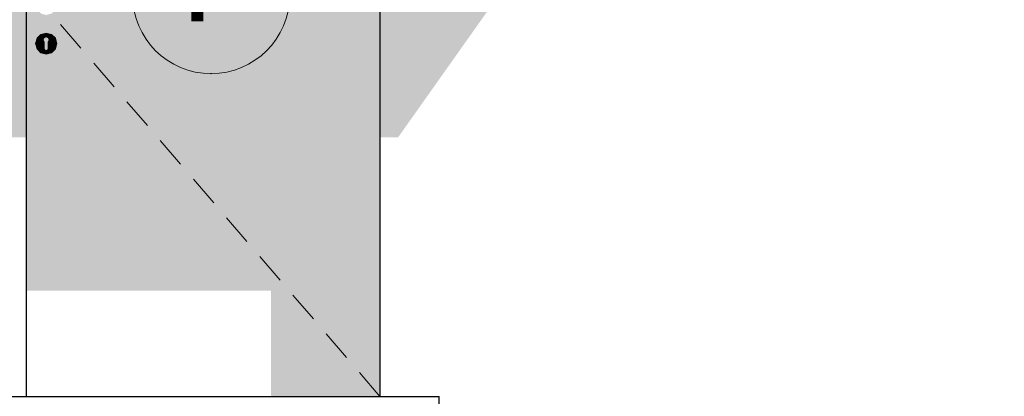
# Model space of a CAD drawing. Header units: millimetres. Extents: x -1815455 to -1797936, y -2993 to 6528.
# Tile 19 of 33: x -1805415 to -1802906, y 500 to 1461. Entities that reach past the tile are written whole.
import ezdxf
from ezdxf.enums import TextEntityAlignment as Align

# ---------------------------------------------------------------- set-up
doc = ezdxf.new("R2010")
doc.units = ezdxf.units.MM
doc.header["$MEASUREMENT"] = 0
doc.linetypes.add('Wipeout_Contour', pattern=[1000, 0, -1000])
for name, color, linetype in [('4 - PRVKY KLEMPÍŘSKÉ.3D', 7, 'Continuous'), ('4 - STŘEŠNÍ KRYTINA.3D', 7, 'Continuous'), ('4 - ZDIVO - SCHODIŠTĚ.3D', 7, 'Continuous'), ('4 - ZDIVO - STĚNY NOSNÉ.3D', 7, 'Continuous'), ('Nové_2 - TEXT HLAVNÍ NS.2D', 7, 'Continuous'), ('Nové_4 - ZDIVO - STĚNY NENOSNÉ.3D', 7, 'Continuous'), ('Nové_Otvory – Dveře', 7, 'Continuous'), ('Nové_Výplně - Povrchové', 7, 'Continuous'), ('Výplně - Povrchové', 7, 'Continuous')]:
    doc.layers.add(name, color=color, linetype=linetype)
doc.styles.add('GENEROVANÝ_STYL_2', font='Arial Bold.ttf')

# ---------------------------------------------------------------- blocks, each defined once
blk = doc.blocks.new('Řez_6', base_point=(-1118812.4, 0))
at = {"color": 254, "linetype": 'Wipeout_Contour', "lineweight": 0, "ltscale": 14411413.65277469}
blk.add_wipeout([(-1804346.5, 500), (-1804346.5, 0), (-1800896.5, 0), (-1800896.5, 26), (-1800046.5, 26), (-1800046.5, 480), (-1800416.5, 480), (-1800416.5, 500)], dxfattribs=at).dxf.layer = 'Výplně - Povrchové'
blk = doc.blocks.new('Řez_14', base_point=(-1118812.4, 0))
at = {"color": 254, "linetype": 'Wipeout_Contour', "lineweight": 0, "ltscale": 7207904.569284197}
blk.add_wipeout([(-1800555, 500), (-1800525.9, 500), (-1803403.1, 4654.8), (-1803408.5, 4620.5)], dxfattribs=at).dxf.layer = 'Výplně - Povrchové'
at = {"color": 254, "linetype": 'Wipeout_Contour', "lineweight": 0, "ltscale": 9011063.733366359}
blk.add_wipeout([(-1803389.5, 4740.6), (-1800459.5, 509.6), (-1800432.4, 528.4), (-1803381.6, 4787.1), (-1803382.2, 4786.6)], dxfattribs=at).dxf.layer = 'Výplně - Povrchové'
at = {"color": 254, "linetype": 'Wipeout_Contour', "lineweight": 0, "ltscale": 9008264.182878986}
blk.add_wipeout([(-1800525.9, 500), (-1800473.3, 500), (-1800459.5, 509.6), (-1803389.5, 4740.6), (-1803403.1, 4654.8)], dxfattribs=at).dxf.layer = 'Výplně - Povrchové'
at = {"color": 254, "linetype": 'Wipeout_Contour', "lineweight": 0, "ltscale": 9011543.997453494}
blk.add_wipeout([(-1800652.4, 500), (-1800555, 500), (-1803408.5, 4620.5), (-1803412.4, 4596.1), (-1803498.3, 4609.7)], dxfattribs=at).dxf.layer = 'Výplně - Povrchové'
blk = doc.blocks.new('Řez_16', base_point=(-1118812.4, 0))
at = {"layer": 'Nové_4 - ZDIVO - STĚNY NENOSNÉ.3D', "linetype": 'Continuous', "lineweight": 0, "true_color": 0x000000}
blk.add_hatch(color=18, dxfattribs=at).paths.add_polyline_path([(-1812629.9, 1572.8), (-1812591.5, 1570.8), (-1812591.5, 1565.1), (-1812594.4, 1560.9), (-1812594.4, 1540.9), (-1812591.5, 1540.9), (-1812591.5, 1160.9), (-1810827.5, 1160.9), (-1810827.5, 2600), (-1809927.5, 2600), (-1809927.5, 1160.9), (-1805397.5, 1160.9), (-1805397.5, 2600), (-1804497.5, 2600), (-1804497.5, 1160.9), (-1804450.7, 1160.9), (-1803397.8, 2650), (-1811541.4, 2650), (-1811541.4, 3030), (-1811541.5, 3030), (-1811541.5, 3050), (-1811541.4, 3050), (-1811541.4, 3060), (-1811577, 3061.9), (-1811576.5, 3071.8), (-1812629.4, 1582.8)])
blk = doc.blocks.new('Řez_17', base_point=(-1118812.4, 0))
at = {"layer": 'Nové_Otvory – Dveře', "color": 7, "linetype": 'Continuous', "lineweight": 30}
for p, q in [((-1805397.5, 500), (-1805397.5, 2600)), ((-1804497.5, 2600), (-1804497.5, 500))]:
    blk.add_line(p, q, dxfattribs=at)
at = {"layer": 'Nové_Otvory – Dveře', "color": 5, "linetype": 'Continuous', "lineweight": 0, "true_color": 0x1c1cff}
for p, q in [((-1805174.3, 1289.6), (-1805226.4, 1350.4)), ((-1805089.7, 1190.9), (-1805141.8, 1251.7)), ((-1805005.1, 1092.2), (-1805057.2, 1153)), ((-1804920.5, 993.5), (-1804972.6, 1054.3)), ((-1804835.9, 894.8), (-1804888, 955.6)), ((-1804751.3, 796.1), (-1804803.4, 856.9)), ((-1804666.7, 697.4), (-1804718.8, 758.1)), ((-1804582.1, 598.7), (-1804634.2, 659.4)), ((-1804497.5, 500), (-1804549.6, 560.7))]:
    blk.add_line(p, q, dxfattribs=at)
at = {"color": 254, "linetype": 'Wipeout_Contour', "lineweight": 0, "ltscale": 10832026.01429623}
blk.add_wipeout([(-1805340, 1409.7), (-1805342.5, 1404.4), (-1805342.5, 1402.9), (-1805324.2, 1413.4), (-1805334, 1423.3), (-1805340.8, 1411.6)], dxfattribs=at).dxf.layer = 'Nové_Výplně - Povrchové'
at = {"layer": 'Nové_Otvory – Dveře', "linetype": 'Continuous', "lineweight": 0, "true_color": 0x000000}
blk.add_hatch(color=18, dxfattribs=at).paths.add_polyline_path([(-1805340, 1409.7), (-1805342.5, 1404.4), (-1805342.5, 1402.9), (-1805324.2, 1413.4), (-1805334, 1423.3), (-1805340.8, 1411.6)])
at = {"color": 254, "linetype": 'Wipeout_Contour', "lineweight": 0, "ltscale": 7221331.789632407}
blk.add_wipeout([(-1805342.5, 1400), (-1805320.6, 1400), (-1805324.2, 1413.4), (-1805342.5, 1402.9)], dxfattribs=at).dxf.layer = 'Nové_Výplně - Povrchové'
at = {"layer": 'Nové_Otvory – Dveře', "linetype": 'Continuous', "lineweight": 0, "true_color": 0x000000}
blk.add_hatch(color=18, dxfattribs=at).paths.add_polyline_path([(-1805342.5, 1400), (-1805320.6, 1400), (-1805324.2, 1413.4), (-1805342.5, 1402.9)])
at = {"color": 254, "linetype": 'Wipeout_Contour', "lineweight": 0, "ltscale": 7221318.563215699}
blk.add_wipeout([(-1805324.1, 1413.5), (-1805334, 1423.4), (-1805334, 1423.3), (-1805324.2, 1413.4)], dxfattribs=at).dxf.layer = 'Nové_Výplně - Povrchové'
at = {"color": 254, "linetype": 'Wipeout_Contour', "lineweight": 0, "ltscale": 10832060.14736627}
blk.add_wipeout([(-1805334, 1376.7), (-1805342.5, 1391.3), (-1805342.5, 1387.5), (-1805344, 1384), (-1805347.5, 1382.5), (-1805347.5, 1373.1)], dxfattribs=at).dxf.layer = 'Nové_Výplně - Povrchové'
at = {"layer": 'Nové_Otvory – Dveře', "linetype": 'Continuous', "lineweight": 0, "true_color": 0x000000}
for points in [[(-1805324.1, 1413.5), (-1805334, 1423.4), (-1805334, 1423.3), (-1805324.2, 1413.4)], [(-1805334, 1376.7), (-1805342.5, 1391.3), (-1805342.5, 1387.5), (-1805344, 1384), (-1805347.5, 1382.5), (-1805347.5, 1373.1)]]:
    blk.add_hatch(color=18, dxfattribs=at).paths.add_polyline_path(points)
at = {"color": 254, "linetype": 'Wipeout_Contour', "lineweight": 0, "ltscale": 9026714.10020221}
blk.add_wipeout([(-1805342.1, 1415.1), (-1805340.8, 1411.6), (-1805334, 1423.3), (-1805347.5, 1426.9), (-1805347.5, 1417.4)], dxfattribs=at).dxf.layer = 'Nové_Výplně - Povrchové'
at = {"color": 254, "linetype": 'Wipeout_Contour', "lineweight": 0, "ltscale": 7221344.816855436}
blk.add_wipeout([(-1805342.5, 1391.3), (-1805334, 1376.7), (-1805324.2, 1386.5), (-1805342.5, 1397.1)], dxfattribs=at).dxf.layer = 'Nové_Výplně - Povrchové'
at = {"layer": 'Nové_Otvory – Dveře', "linetype": 'Continuous', "lineweight": 0, "true_color": 0x000000}
for points in [[(-1805342.1, 1415.1), (-1805340.8, 1411.6), (-1805334, 1423.3), (-1805347.5, 1426.9), (-1805347.5, 1417.4)], [(-1805342.5, 1391.3), (-1805334, 1376.7), (-1805324.2, 1386.5), (-1805342.5, 1397.1)]]:
    blk.add_hatch(color=18, dxfattribs=at).paths.add_polyline_path(points)
at = {"color": 254, "linetype": 'Wipeout_Contour', "lineweight": 0, "ltscale": 7221331.765512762}
blk.add_wipeout([(-1805342.5, 1397.1), (-1805324.2, 1386.5), (-1805320.6, 1400), (-1805342.5, 1400)], dxfattribs=at).dxf.layer = 'Nové_Výplně - Povrchové'
at = {"layer": 'Nové_Otvory – Dveře', "linetype": 'Continuous', "lineweight": 0, "true_color": 0x000000}
blk.add_hatch(color=18, dxfattribs=at).paths.add_polyline_path([(-1805342.5, 1397.1), (-1805324.2, 1386.5), (-1805320.6, 1400), (-1805342.5, 1400)])
at = {"color": 254, "linetype": 'Wipeout_Contour', "lineweight": 0, "ltscale": 7221291.576791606}
blk.add_wipeout([(-1805320.5, 1400), (-1805324.1, 1413.5), (-1805324.2, 1413.4), (-1805320.6, 1400)], dxfattribs=at).dxf.layer = 'Nové_Výplně - Povrchové'
at = {"color": 254, "linetype": 'Wipeout_Contour', "lineweight": 0, "ltscale": 10832116.10569888}
blk.add_wipeout([(-1805347.5, 1373.1), (-1805347.5, 1382.5), (-1805351, 1384), (-1805352.5, 1387.5), (-1805352.5, 1391.3), (-1805360.9, 1376.7)], dxfattribs=at).dxf.layer = 'Nové_Výplně - Povrchové'
at = {"layer": 'Nové_Otvory – Dveře', "linetype": 'Continuous', "lineweight": 0, "true_color": 0x000000}
for points in [[(-1805320.5, 1400), (-1805324.1, 1413.5), (-1805324.2, 1413.4), (-1805320.6, 1400)], [(-1805347.5, 1373.1), (-1805347.5, 1382.5), (-1805351, 1384), (-1805352.5, 1387.5), (-1805352.5, 1391.3), (-1805360.9, 1376.7)]]:
    blk.add_hatch(color=18, dxfattribs=at).paths.add_polyline_path(points)
at = {"color": 254, "linetype": 'Wipeout_Contour', "lineweight": 0, "ltscale": 7221365.26315279}
blk.add_wipeout([(-1805334, 1423.4), (-1805347.5, 1427), (-1805347.5, 1426.9), (-1805334, 1423.3)], dxfattribs=at).dxf.layer = 'Nové_Výplně - Povrchové'
at = {"color": 254, "linetype": 'Wipeout_Contour', "lineweight": 0, "ltscale": 7221365.107165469}
blk.add_wipeout([(-1805347.5, 1373), (-1805334, 1376.6), (-1805334, 1376.7), (-1805347.5, 1373.1)], dxfattribs=at).dxf.layer = 'Nové_Výplně - Povrchové'
at = {"layer": 'Nové_Otvory – Dveře', "linetype": 'Continuous', "lineweight": 0, "true_color": 0x000000}
for points in [[(-1805334, 1423.4), (-1805347.5, 1427), (-1805347.5, 1426.9), (-1805334, 1423.3)], [(-1805347.5, 1373), (-1805334, 1376.6), (-1805334, 1376.7), (-1805347.5, 1373.1)]]:
    blk.add_hatch(color=18, dxfattribs=at).paths.add_polyline_path(points)
at = {"color": 254, "linetype": 'Wipeout_Contour', "lineweight": 0, "ltscale": 9026766.392464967}
blk.add_wipeout([(-1805352.9, 1415.1), (-1805347.5, 1417.4), (-1805347.5, 1426.9), (-1805360.9, 1423.3), (-1805354.2, 1411.6)], dxfattribs=at).dxf.layer = 'Nové_Výplně - Povrchové'
at = {"color": 254, "linetype": 'Wipeout_Contour', "lineweight": 0, "ltscale": 7221318.449025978}
blk.add_wipeout([(-1805334, 1376.6), (-1805324.1, 1386.5), (-1805324.2, 1386.5), (-1805334, 1376.7)], dxfattribs=at).dxf.layer = 'Nové_Výplně - Povrchové'
at = {"layer": 'Nové_Otvory – Dveře', "linetype": 'Continuous', "lineweight": 0, "true_color": 0x000000}
for points in [[(-1805352.9, 1415.1), (-1805347.5, 1417.4), (-1805347.5, 1426.9), (-1805360.9, 1423.3), (-1805354.2, 1411.6)], [(-1805334, 1376.6), (-1805324.1, 1386.5), (-1805324.2, 1386.5), (-1805334, 1376.7)]]:
    blk.add_hatch(color=18, dxfattribs=at).paths.add_polyline_path(points)
at = {"color": 254, "linetype": 'Wipeout_Contour', "lineweight": 0, "ltscale": 7221419.170543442}
blk.add_wipeout([(-1805347.5, 1427), (-1805361, 1423.4), (-1805360.9, 1423.3), (-1805347.5, 1426.9)], dxfattribs=at).dxf.layer = 'Nové_Výplně - Povrchové'
at = {"color": 254, "linetype": 'Wipeout_Contour', "lineweight": 0, "ltscale": 7221291.534998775}
blk.add_wipeout([(-1805324.1, 1386.5), (-1805320.5, 1400), (-1805320.6, 1400), (-1805324.2, 1386.5)], dxfattribs=at).dxf.layer = 'Nové_Výplně - Povrchové'
at = {"layer": 'Nové_Otvory – Dveře', "linetype": 'Continuous', "lineweight": 0, "true_color": 0x000000}
for points in [[(-1805347.5, 1427), (-1805361, 1423.4), (-1805360.9, 1423.3), (-1805347.5, 1426.9)], [(-1805324.1, 1386.5), (-1805320.5, 1400), (-1805320.6, 1400), (-1805324.2, 1386.5)]]:
    blk.add_hatch(color=18, dxfattribs=at).paths.add_polyline_path(points)
at = {"layer": 'Nové_Otvory – Dveře', "color": 5, "linetype": 'Continuous', "lineweight": 0, "true_color": 0x1c1cff}
blk.add_line((-1805258.9, 1388.3), (-1805311, 1449.1), dxfattribs=at)
at = {"layer": 'Nové_Otvory – Dveře', "color": 181, "linetype": 'Continuous', "lineweight": 0, "true_color": 0x9e3eff}
for p, q in [((-1805320.5, 1400), (-1805324.1, 1413.5)), ((-1805324.1, 1386.5), (-1805320.5, 1400))]:
    blk.add_line(p, q, dxfattribs=at)
at = {"color": 254, "linetype": 'Wipeout_Contour', "lineweight": 0, "ltscale": 10832150.50107107}
blk.add_wipeout([(-1805355, 1409.7), (-1805354.2, 1411.6), (-1805360.9, 1423.3), (-1805370.8, 1413.4), (-1805352.5, 1402.9), (-1805352.5, 1404.4)], dxfattribs=at).dxf.layer = 'Nové_Výplně - Povrchové'
at = {"layer": 'Nové_Otvory – Dveře', "linetype": 'Continuous', "lineweight": 0, "true_color": 0x000000}
blk.add_hatch(color=18, dxfattribs=at).paths.add_polyline_path([(-1805355, 1409.7), (-1805354.2, 1411.6), (-1805360.9, 1423.3), (-1805370.8, 1413.4), (-1805352.5, 1402.9), (-1805352.5, 1404.4)])
at = {"color": 254, "linetype": 'Wipeout_Contour', "lineweight": 0, "ltscale": 7221465.828078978}
blk.add_wipeout([(-1805361, 1423.4), (-1805370.9, 1413.5), (-1805370.8, 1413.4), (-1805360.9, 1423.3)], dxfattribs=at).dxf.layer = 'Nové_Výplně - Povrchové'
at = {"color": 254, "linetype": 'Wipeout_Contour', "lineweight": 0, "ltscale": 7221439.385299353}
blk.add_wipeout([(-1805352.5, 1397.1), (-1805370.8, 1386.5), (-1805360.9, 1376.7), (-1805352.5, 1391.3)], dxfattribs=at).dxf.layer = 'Nové_Výplně - Povrchové'
at = {"layer": 'Nové_Otvory – Dveře', "linetype": 'Continuous', "lineweight": 0, "true_color": 0x000000}
for points in [[(-1805361, 1423.4), (-1805370.9, 1413.5), (-1805370.8, 1413.4), (-1805360.9, 1423.3)], [(-1805352.5, 1397.1), (-1805370.8, 1386.5), (-1805360.9, 1376.7), (-1805352.5, 1391.3)]]:
    blk.add_hatch(color=18, dxfattribs=at).paths.add_polyline_path(points)
at = {"color": 254, "linetype": 'Wipeout_Contour', "lineweight": 0, "ltscale": 7221452.510877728}
blk.add_wipeout([(-1805374.4, 1400), (-1805352.5, 1400), (-1805352.5, 1402.9), (-1805370.8, 1413.4)], dxfattribs=at).dxf.layer = 'Nové_Výplně - Povrchové'
at = {"color": 254, "linetype": 'Wipeout_Contour', "lineweight": 0, "ltscale": 7221419.014557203}
blk.add_wipeout([(-1805361, 1376.6), (-1805347.5, 1373), (-1805347.5, 1373.1), (-1805360.9, 1376.7)], dxfattribs=at).dxf.layer = 'Nové_Výplně - Povrchové'
at = {"layer": 'Nové_Otvory – Dveře', "linetype": 'Continuous', "lineweight": 0, "true_color": 0x000000}
for points in [[(-1805374.4, 1400), (-1805352.5, 1400), (-1805352.5, 1402.9), (-1805370.8, 1413.4)], [(-1805361, 1376.6), (-1805347.5, 1373), (-1805347.5, 1373.1), (-1805360.9, 1376.7)]]:
    blk.add_hatch(color=18, dxfattribs=at).paths.add_polyline_path(points)
at = {"color": 254, "linetype": 'Wipeout_Contour', "lineweight": 0, "ltscale": 7221452.486758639}
blk.add_wipeout([(-1805374.4, 1400), (-1805370.8, 1386.5), (-1805352.5, 1397.1), (-1805352.5, 1400)], dxfattribs=at).dxf.layer = 'Nové_Výplně - Povrchové'
at = {"layer": 'Nové_Otvory – Dveře', "linetype": 'Continuous', "lineweight": 0, "true_color": 0x000000}
blk.add_hatch(color=18, dxfattribs=at).paths.add_polyline_path([(-1805374.4, 1400), (-1805370.8, 1386.5), (-1805352.5, 1397.1), (-1805352.5, 1400)])
at = {"color": 254, "linetype": 'Wipeout_Contour', "lineweight": 0, "ltscale": 7221492.741502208}
blk.add_wipeout([(-1805370.9, 1413.5), (-1805374.5, 1400), (-1805374.4, 1400), (-1805370.8, 1413.4)], dxfattribs=at).dxf.layer = 'Nové_Výplně - Povrchové'
at = {"color": 254, "linetype": 'Wipeout_Contour', "lineweight": 0, "ltscale": 7221465.71389142}
blk.add_wipeout([(-1805370.9, 1386.5), (-1805361, 1376.6), (-1805360.9, 1376.7), (-1805370.8, 1386.5)], dxfattribs=at).dxf.layer = 'Nové_Výplně - Povrchové'
at = {"layer": 'Nové_Otvory – Dveře', "linetype": 'Continuous', "lineweight": 0, "true_color": 0x000000}
for points in [[(-1805370.9, 1413.5), (-1805374.5, 1400), (-1805374.4, 1400), (-1805370.8, 1413.4)], [(-1805370.9, 1386.5), (-1805361, 1376.6), (-1805360.9, 1376.7), (-1805370.8, 1386.5)]]:
    blk.add_hatch(color=18, dxfattribs=at).paths.add_polyline_path(points)
at = {"color": 254, "linetype": 'Wipeout_Contour', "lineweight": 0, "ltscale": 21664176.41617885}
blk.add_wipeout([(-1805355, 1409.7), (-1805352.5, 1404.4), (-1805352.5, 1387.5), (-1805351, 1384), (-1805347.5, 1382.5), (-1805344, 1384), (-1805342.5, 1387.5), (-1805342.5, 1404.4), (-1805340, 1409.7), (-1805342.1, 1415.1), (-1805347.5, 1417.4), (-1805352.9, 1415.1)], dxfattribs=at).dxf.layer = 'Nové_Výplně - Povrchové'
at = {"color": 254, "linetype": 'Wipeout_Contour', "lineweight": 0, "ltscale": 7221492.699710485}
blk.add_wipeout([(-1805374.4, 1400), (-1805374.5, 1400), (-1805370.9, 1386.5), (-1805370.8, 1386.5)], dxfattribs=at).dxf.layer = 'Nové_Výplně - Povrchové'
at = {"layer": 'Nové_Otvory – Dveře', "linetype": 'Continuous', "lineweight": 0, "true_color": 0x000000}
h = blk.add_hatch(color=18, dxfattribs=at)
h.paths.add_polyline_path([(-1804497.5, 2600), (-1805397.5, 2600), (-1805397.5, 769.2), (-1804774.5, 769.2), (-1804774.5, 500), (-1804497.5, 500)])
h.paths.add_polyline_path([(-1805370.9, 1386.5), (-1805374.5, 1400), (-1805370.9, 1413.5), (-1805361, 1423.4), (-1805347.5, 1427), (-1805334, 1423.4), (-1805324.1, 1413.5), (-1805320.5, 1400), (-1805324.1, 1386.5), (-1805334, 1376.6), (-1805347.5, 1373), (-1805361, 1376.6)], flags=0)
h.paths.add_polyline_path([(-1805370.9, 1486.5), (-1805374.5, 1500), (-1805370.9, 1513.5), (-1805361, 1523.4), (-1805347.5, 1527), (-1805336, 1523.9), (-1805330.7, 1527), (-1805244.5, 1527), (-1805238.7, 1525.4), (-1805234.1, 1520.8), (-1805232.4, 1514.5), (-1805234.1, 1508.2), (-1805238.7, 1503.6), (-1805244.5, 1502), (-1805321, 1502), (-1805320.5, 1500), (-1805324.1, 1486.5), (-1805334, 1476.6), (-1805347.5, 1473), (-1805361, 1476.6)], flags=0)
for points in [[(-1805355, 1409.7), (-1805352.5, 1404.4), (-1805352.5, 1387.5), (-1805351, 1384), (-1805347.5, 1382.5), (-1805344, 1384), (-1805342.5, 1387.5), (-1805342.5, 1404.4), (-1805340, 1409.7), (-1805342.1, 1415.1), (-1805347.5, 1417.4), (-1805352.9, 1415.1)], [(-1805374.4, 1400), (-1805374.5, 1400), (-1805370.9, 1386.5), (-1805370.8, 1386.5)]]:
    blk.add_hatch(color=18, dxfattribs=at).paths.add_polyline_path(points)
at = {"layer": 'Nové_Otvory – Dveře', "color": 181, "linetype": 'Continuous', "lineweight": 0, "true_color": 0x9e3eff}
for p, q in [((-1805370.9, 1413.5), (-1805374.5, 1400)), ((-1805361, 1423.4), (-1805370.9, 1413.5)), ((-1805347.5, 1427), (-1805361, 1423.4)), ((-1805354.2, 1411.6), (-1805355, 1409.7)), ((-1805352.5, 1404.4), (-1805355, 1409.7)), ((-1805354.2, 1411.6), (-1805352.9, 1415.1)), ((-1805352.9, 1415.1), (-1805347.5, 1417.4)), ((-1805334, 1423.4), (-1805347.5, 1427)), ((-1805347.5, 1417.4), (-1805342.1, 1415.1)), ((-1805340, 1409.7), (-1805342.5, 1404.4)), ((-1805340.8, 1411.6), (-1805342.1, 1415.1)), ((-1805340.8, 1411.6), (-1805340, 1409.7)), ((-1805324.1, 1413.5), (-1805334, 1423.4)), ((-1805374.5, 1400), (-1805370.9, 1386.5)), ((-1805370.9, 1386.5), (-1805361, 1376.6)), ((-1805352.5, 1402.9), (-1805352.5, 1404.4)), ((-1805352.5, 1402.9), (-1805352.5, 1400)), ((-1805352.5, 1400), (-1805352.5, 1397.1)), ((-1805352.5, 1397.1), (-1805352.5, 1391.3)), ((-1805352.5, 1391.3), (-1805352.5, 1387.5)), ((-1805351, 1384), (-1805352.5, 1387.5)), ((-1805347.5, 1382.5), (-1805351, 1384)), ((-1805344, 1384), (-1805347.5, 1382.5)), ((-1805342.5, 1387.5), (-1805344, 1384)), ((-1805342.5, 1404.4), (-1805342.5, 1402.9)), ((-1805342.5, 1402.9), (-1805342.5, 1400)), ((-1805342.5, 1400), (-1805342.5, 1397.1)), ((-1805342.5, 1397.1), (-1805342.5, 1391.3)), ((-1805342.5, 1391.3), (-1805342.5, 1387.5)), ((-1805334, 1376.6), (-1805324.1, 1386.5)), ((-1805361, 1376.6), (-1805347.5, 1373)), ((-1805347.5, 1373), (-1805334, 1376.6))]:
    blk.add_line(p, q, dxfattribs=at)
blk = doc.blocks.new('Řez_44', base_point=(-1118812.4, 0))
at = {"color": 254, "linetype": 'Wipeout_Contour', "lineweight": 0, "ltscale": 7219786.178029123}
blk.add_wipeout([(-1805546.5, 500), (-1805546.5, 250), (-1804346.5, 250), (-1804346.5, 500)], dxfattribs=at).dxf.layer = 'Výplně - Povrchové'
at = {"layer": '4 - ZDIVO - SCHODIŠTĚ.3D', "color": 7, "linetype": 'Continuous', "lineweight": 30}
blk.add_line((-1805546.5, 500), (-1804346.5, 500), dxfattribs=at)
at = {"color": 254, "linetype": 'Wipeout_Contour', "lineweight": 0, "ltscale": 7219786.039517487}
blk.add_wipeout([(-1805546.5, 250), (-1805546.5, 0), (-1804346.5, 0), (-1804346.5, 250)], dxfattribs=at).dxf.layer = 'Výplně - Povrchové'
at = {"layer": '4 - ZDIVO - SCHODIŠTĚ.3D', "color": 7, "linetype": 'Continuous', "lineweight": 30}
for p, q in [((-1805546.5, 500), (-1805546.5, 250)), ((-1804346.5, 250), (-1804346.5, 500)), ((-1805546.5, 250), (-1804346.5, 250)), ((-1805546.5, 0), (-1805546.5, 250)), ((-1804346.5, 0), (-1804346.5, 250))]:
    blk.add_line(p, q, dxfattribs=at)
blk = doc.blocks.new('Řez_133', base_point=(-1118812.4, 0))
at = {"color": 254, "linetype": 'Wipeout_Contour', "lineweight": 0, "ltscale": 9008535.138560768}
blk.add_wipeout([(-1803368.8, 4788.6), (-1800492.6, 634.8), (-1800655.7, 917.3), (-1800652.8, 918.9), (-1803351.5, 4816.2)], dxfattribs=at).dxf.layer = 'Výplně - Povrchové'
blk = doc.blocks.new('Řez_134', base_point=(-1118812.4, 0))
at = {"color": 254, "linetype": 'Wipeout_Contour', "lineweight": 0, "ltscale": 9009017.97407234}
blk.add_wipeout([(-1803374.1, 5078.3), (-1800977.2, 1387.4), (-1800652.8, 918.9), (-1800641.5, 925.5), (-1803356.6, 5106.3)], dxfattribs=at).dxf.layer = 'Výplně - Povrchové'
blk = doc.blocks.new('Řez_135', base_point=(-1118812.4, 0))
at = {"color": 254, "linetype": 'Wipeout_Contour', "lineweight": 0, "ltscale": 7208010.571539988}
blk.add_wipeout([(-1803356.4, 5106.3), (-1803356.5, 5106.2), (-1800641.5, 925.5), (-1800641.3, 925.6)], dxfattribs=at).dxf.layer = 'Výplně - Povrchové'
blk = doc.blocks.new('Řez_136', base_point=(-1118812.4, 0))
at = {"color": 254, "linetype": 'Wipeout_Contour', "lineweight": 0, "ltscale": 9009061.123092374}
blk.add_wipeout([(-1803366, 5394.3), (-1803383.7, 5365.7), (-1801021.4, 1510.9), (-1800641.3, 925.6), (-1800631.2, 931.5)], dxfattribs=at).dxf.layer = 'Výplně - Povrchové'
blk = doc.blocks.new('Řez_138', base_point=(-1118812.4, 0))
at = {"color": 254, "linetype": 'Wipeout_Contour', "lineweight": 0, "ltscale": 9009006.51946082}
blk.add_wipeout([(-1803376.8, 5650.1), (-1800999.2, 1532), (-1800631.2, 931.5), (-1800621.2, 937.2), (-1803358.9, 5679.2)], dxfattribs=at).dxf.layer = 'Výplně - Povrchové'
blk = doc.blocks.new('Popiska_10', base_point=(-1804927.3, 1323.3))
at = {"layer": 'Nové_2 - TEXT HLAVNÍ NS.2D', "color": 5, "linetype": 'Continuous', "lineweight": 15, "true_color": 0x1c1cff, "flags": 128}
blk.add_lwpolyline([(-1804727.3, 1523.3, 1), (-1805127.3, 1523.3, 1)], format="xyb", close=True, dxfattribs=at)
at = {"layer": 'Nové_2 - TEXT HLAVNÍ NS.2D', "color": 5, "linetype": 'Continuous', "lineweight": 15, "true_color": 0x1c1cff}
blk.add_point((-1804927.3, 1323.3), dxfattribs=at)
at = {"layer": 'Nové_2 - TEXT HLAVNÍ NS.2D', "color": 5, "lineweight": 0, "true_color": 0x1c1cff, "style": 'GENEROVANÝ_STYL_2'}
blk.add_attdef('customHeadContent', text='', height=150, dxfattribs=at).set_placement((-1804927.3, 1531.9), align=Align.MIDDLE_CENTER)

msp = doc.modelspace()

# ---------------------------------------------------------------- block references
at = {"layer": '4 - ZDIVO - STĚNY NOSNÉ.3D', "lineweight": 0}
msp.add_blockref('Řez_6', (-1118812.4, 0), dxfattribs=at)

# ---------------------------------------------------------------- next in the draw order: block references
at = {"layer": '4 - STŘEŠNÍ KRYTINA.3D', "lineweight": 0}
msp.add_blockref('Řez_14', (-1118812.4, 0), dxfattribs=at)

# ---------------------------------------------------------------- next in the draw order: block references
at = {"layer": 'Nové_4 - ZDIVO - STĚNY NENOSNÉ.3D', "lineweight": 0}
msp.add_blockref('Řez_16', (-1118812.4, 0), dxfattribs=at)

# ---------------------------------------------------------------- next in the draw order: block references
at = {"layer": '4 - PRVKY KLEMPÍŘSKÉ.3D', "lineweight": 0}
msp.add_blockref('Řez_133', (-1118812.4, 0), dxfattribs=at)
at = {"layer": 'Nové_Otvory – Dveře', "lineweight": 0}
msp.add_blockref('Řez_17', (-1118812.4, 0), dxfattribs=at)

# ---------------------------------------------------------------- next in the draw order: block references
at = {"layer": '4 - PRVKY KLEMPÍŘSKÉ.3D', "lineweight": 0}
msp.add_blockref('Řez_134', (-1118812.4, 0), dxfattribs=at)
at = {"layer": '4 - ZDIVO - SCHODIŠTĚ.3D', "lineweight": 0}
msp.add_blockref('Řez_44', (-1118812.4, 0), dxfattribs=at)
at = {"layer": 'Nové_2 - TEXT HLAVNÍ NS.2D', "color": 5, "linetype": 'Continuous', "lineweight": 15, "true_color": 0x1c1cff}
msp.add_blockref('Popiska_10', (-1804927.3, 1323.3), dxfattribs=at).add_auto_attribs({'customHeadContent': 'F'})

# ---------------------------------------------------------------- next in the draw order: block references
at = {"layer": '4 - PRVKY KLEMPÍŘSKÉ.3D', "lineweight": 0}
msp.add_blockref('Řez_135', (-1118812.4, 0), dxfattribs=at)

# ---------------------------------------------------------------- next in the draw order: block references
msp.add_blockref('Řez_136', (-1118812.4, 0), dxfattribs=at)

# ---------------------------------------------------------------- next in the draw order: block references
msp.add_blockref('Řez_138', (-1118812.4, 0), dxfattribs=at)

doc.saveas('drawing.dxf')
